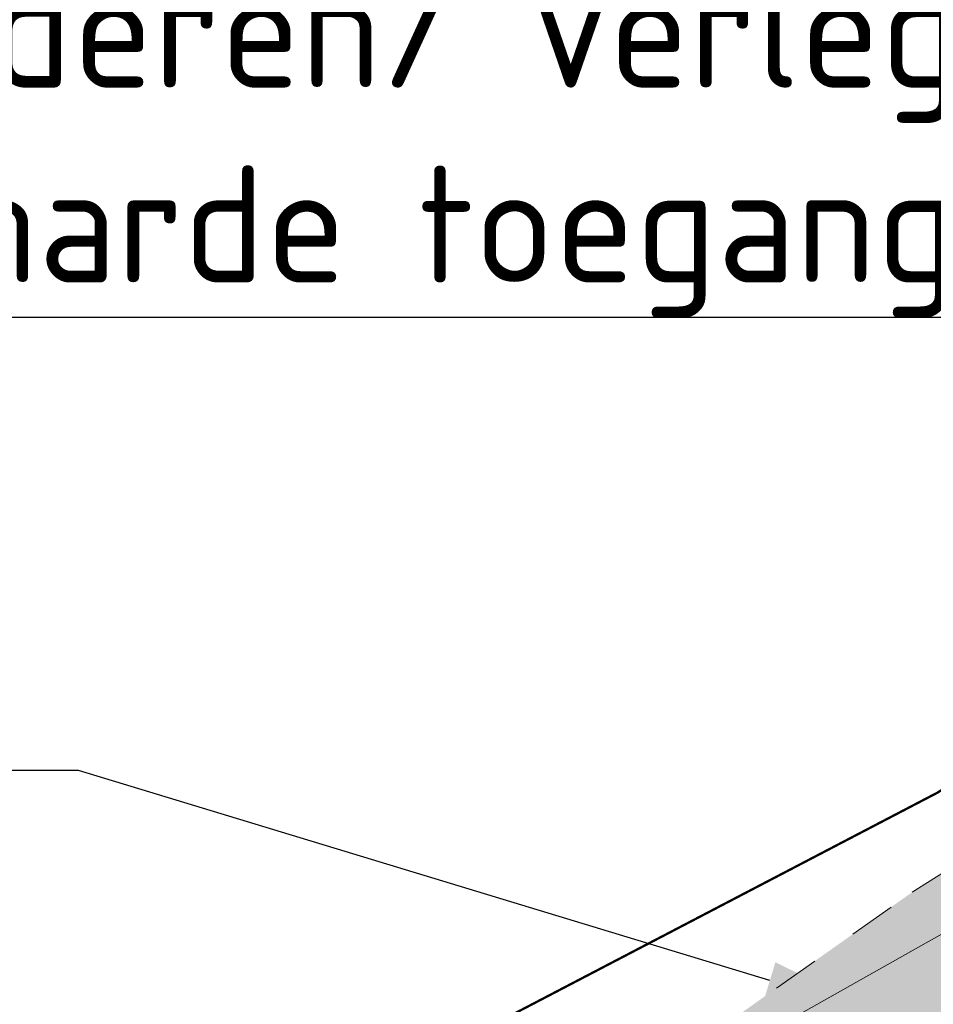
# Model space of a CAD drawing. Header units: metres. Extents: x 141698 to 145319, y 411539 to 418441.
# Tile 103 of 108: x 143828 to 143867, y 418149 to 418192. Entities that reach past the tile are written whole.
import ezdxf
from ezdxf import colors
from ezdxf.entities.mleader import LeaderData, LeaderLine
from ezdxf.math import Vec2, Vec3

# ---------------------------------------------------------------- set-up
doc = ezdxf.new("R2010")
doc.units = ezdxf.units.M
doc.linetypes.add('CENTRE', pattern=[50, 31.25, -6.25, 6.25, -6.25])
doc.linetypes.add('XX-HIDDEN', pattern=[4, 2, -2])
for name, color, linetype, lineweight in [('B01-WA-MO-BODEM-A', 32, 'Continuous', 18), ('B01-WA-OG-WEG_ONVERHARD-G', 7, 'Continuous', 18), ('B01-WA-OG-ZONE-G', 7, 'XX-HIDDEN', 18), ('X01-XX-AL-VERWIJZING_AANZICHT-T25', 7, 'Continuous', 25)]:
    doc.layers.add(name, color=color, linetype=linetype, lineweight=lineweight)
doc.layers.add('beschermingszone binnenkant', color=170, linetype='CENTRE')
doc.layers.add('Situatiekaart_Bufferzone', color=254, linetype='Continuous')
doc.styles.add('NLCS-ISO-M2000-T25', font='NLCS-ISO.ttf', dxfattribs={"height": 5})

msp = doc.modelspace()

# ---------------------------------------------------------------- hatches: boundary and pattern name
at = {"layer": 'B01-WA-MO-BODEM-A'}
h = msp.add_hatch(color=256, dxfattribs=at)
h.dxf.hatch_style = 1
edge = h.paths.add_edge_path()
edge.add_line((143923.6338766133, 418190.3985919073), (143924.4926164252, 418185.0933544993))
edge.add_arc((143919.5568586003, 418184.2944210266), 4.999999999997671, -60.59638716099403, 9.194515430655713, ccw=False)
edge.add_line((143922.0116520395, 418179.9385067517), (143855.1149347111, 418142.2385860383))
edge.add_arc((143868.3708192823, 418118.7166489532), 27.00000000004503, 119.4036128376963, 203.1231532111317)
edge.add_line((143843.5399215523, 418108.1135117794), (143857.449648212, 418075.5390958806))
edge.add_line((143857.4496482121, 418075.5390958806), (143854.6906595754, 418074.3609695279))
edge.add_line((143854.6906595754, 418074.3609695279), (143840.7809329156, 418106.9353854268))
edge.add_arc((143868.3708192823, 418118.7166489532), 30.00000000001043, 119.4036128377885, 203.1231532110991, ccw=False)
edge.add_line((143853.6420586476, 418144.8521346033), (143920.5387759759, 418182.5520553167))
edge.add_arc((143919.5568586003, 418184.2944210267), 1.999999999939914, 299.403612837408, 369.1945154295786)
edge.add_line((143921.5311617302, 418184.6139944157), (143920.6402041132, 418190.11827128))
edge.add_line((143920.6402041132, 418190.1182712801), (143923.6338766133, 418190.3985919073))
at = {"layer": 'Situatiekaart_Bufferzone', "transparency": 33554559}
h = msp.add_hatch(color=256, dxfattribs=at)
h.dxf.hatch_style = 1
edge = h.paths.add_edge_path(flags=0)
edge.add_line((143885.4630367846, 418115.2014588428), (143902.8254999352, 418121.6465642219))
edge.add_line((143902.8254999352, 418121.6465642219), (143927.5464494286, 418131.3487672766))
edge.add_line((143927.5464494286, 418131.3487672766), (143925.651134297, 418135.834143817))
edge.add_line((143925.651134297, 418135.834143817), (143901.0891559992, 418126.1943320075))
edge.add_line((143901.0891559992, 418126.1943320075), (143883.7435421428, 418119.7554812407))
edge.add_line((143883.7435421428, 418119.7554812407), (143870.0014971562, 418114.4789209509))
edge.add_line((143870.0014971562, 418114.4789209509), (143861.9656334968, 418111.5351105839))
edge.add_arc((143858.3474397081, 418122.6362202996), 11.67587098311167, 234.9326761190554, 288.0523854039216, ccw=False)
edge.add_arc((143857.5842671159, 418118.5919513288), 8.10726896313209, 130.4186292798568, 222.8361829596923, ccw=False)
edge.add_line((143852.3277776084, 418124.764238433), (143866.0910382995, 418134.486995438))
edge.add_line((143866.0910382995, 418134.486995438), (143874.8091546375, 418140.6457196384))
edge.add_line((143874.8091546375, 418140.6457196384), (143886.5145652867, 418148.012461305))
edge.add_line((143886.5145652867, 418148.012461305), (143898.7530701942, 418154.1515637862))
edge.add_line((143898.7530701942, 418154.1515637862), (143906.4458925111, 418157.6405745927))
edge.add_line((143906.4458925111, 418157.6405745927), (143915.3057634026, 418161.9419224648))
edge.add_line((143915.3057634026, 418161.9419224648), (143914.8109957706, 418163.1128196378))
edge.add_line((143914.8109957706, 418163.1128196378), (143905.9064387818, 418158.7897772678))
edge.add_line((143905.9064387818, 418158.7897772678), (143898.2061146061, 418155.2973640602))
edge.add_line((143898.2061146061, 418155.2973640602), (143885.8904509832, 418149.1195570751))
edge.add_line((143885.8904509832, 418149.1195570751), (143874.1043718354, 418141.7020470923))
edge.add_line((143874.1043718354, 418141.7020470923), (143865.3586132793, 418135.5237956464))
edge.add_line((143865.3586132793, 418135.5237956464), (143851.5082238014, 418125.7394883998))
edge.add_arc((143859.4950793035, 418117.6316376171), 11.38099754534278, 134.5692752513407, 202.9004874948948)
edge.add_arc((143859.4950793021, 418117.6316376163), 11.38099754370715, 202.9004874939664, 218.9387412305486)
edge.add_arc((143859.4950793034, 418117.631637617), 11.38099754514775, 218.938741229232, 289.7219942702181)
edge.add_line((143863.3356724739, 418106.9182371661), (143871.6954753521, 418109.9151009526))
edge.add_line((143871.6954753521, 418109.9151009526), (143885.4630367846, 418115.2014588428))
edge = h.paths.add_edge_path()
edge.add_line((143991.1662218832, 418142.1412976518), (144002.3409776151, 418148.1342018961))
edge.add_line((144002.3409776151, 418148.1342018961), (144017.5251671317, 418157.8694950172))
edge.add_line((144017.5251671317, 418157.8694950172), (144032.3143206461, 418166.6919100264))
edge.add_arc((144002.8002792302, 418179.1311093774), 32.02830500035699, 337.1461744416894, 398.3706695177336)
edge.add_arc((143998.2824212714, 418175.6891931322), 37.70706316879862, 38.20968881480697, 104.5099539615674)
edge.add_line((143988.8349846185, 418212.193556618), (143977.536017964, 418207.4445808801))
edge.add_line((143977.536017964, 418207.4445808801), (143962.4066617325, 418201.813920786))
edge.add_line((143962.4066617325, 418201.813920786), (143952.0649066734, 418196.8563543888))
edge.add_line((143952.0649066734, 418196.8563543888), (143935.7934990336, 418190.1402263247))
edge.add_line((143935.7934990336, 418190.1402263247), (143909.3637082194, 418177.1425223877))
edge.add_line((143909.3637082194, 418177.1425223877), (143899.531975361, 418172.3693486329))
edge.add_line((143899.531975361, 418172.3693486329), (143891.7430053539, 418168.8367309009))
edge.add_line((143891.7430053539, 418168.8367309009), (143878.5155945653, 418162.2015715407))
edge.add_line((143878.5155945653, 418162.2015715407), (143865.7762948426, 418154.1841569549))
edge.add_line((143865.7762948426, 418154.1841569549), (143856.703901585, 418147.7751615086))
edge.add_line((143856.703901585, 418147.7751615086), (143842.0617094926, 418137.4315024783))
edge.add_arc((143859.4950793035, 418117.6316376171), 26.38099754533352, 131.3632480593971, 202.9004874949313)
edge.add_arc((143859.4950793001, 418117.6316376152), 26.38099754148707, 202.9004874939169, 218.9387412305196)
edge.add_arc((143859.4950793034, 418117.631637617), 26.38099754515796, 218.9387412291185, 289.7219942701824)
edge.add_line((143868.3975220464, 418092.798121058), (143876.9154732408, 418095.8516786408))
edge.add_line((143876.9154732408, 418095.8516786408), (143890.7616636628, 418101.1682278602))
edge.add_line((143890.7616636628, 418101.1682278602), (143908.176047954, 418107.6326068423))
edge.add_line((143908.176047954, 418107.6326068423), (143935.0366493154, 418118.1745566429))
edge.add_line((143935.0366493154, 418118.1745566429), (143952.1631108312, 418125.5989202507))
edge.add_line((143952.1631108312, 418125.5989202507), (143958.6091577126, 418128.3215454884))
edge.add_line((143958.6091577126, 418128.3215454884), (143966.536364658, 418131.1079935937))
edge.add_line((143966.536364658, 418131.1079935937), (143977.3202000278, 418135.3080029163))
edge.add_line((143977.3202000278, 418135.3080029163), (143991.1662218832, 418142.1412976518))
edge = h.paths.add_edge_path(flags=0)
edge.add_line((143927.4540034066, 418136.5417138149), (143901.0891559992, 418126.1943320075))
edge.add_line((143901.0891559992, 418126.1943320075), (143883.7435421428, 418119.7554812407))
edge.add_line((143883.7435421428, 418119.7554812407), (143870.0014971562, 418114.4789209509))
edge.add_line((143870.0014971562, 418114.4789209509), (143861.9656334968, 418111.5351105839))
edge.add_arc((143858.3474397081, 418122.6362202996), 11.67587098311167, 234.9326761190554, 288.0523854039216, ccw=False)
edge.add_arc((143857.5842671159, 418118.5919513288), 8.10726896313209, 130.4186292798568, 222.8361829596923, ccw=False)
edge.add_line((143852.3277776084, 418124.764238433), (143866.0910382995, 418134.486995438))
edge.add_line((143866.0910382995, 418134.486995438), (143874.8091546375, 418140.6457196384))
edge.add_line((143874.8091546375, 418140.6457196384), (143886.5145652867, 418148.012461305))
edge.add_line((143886.5145652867, 418148.012461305), (143898.7530701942, 418154.1515637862))
edge.add_line((143898.7530701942, 418154.1515637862), (143906.4458925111, 418157.6405745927))
edge.add_line((143906.4458925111, 418157.6405745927), (143916.506372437, 418162.5248019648))
edge.add_line((143916.506372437, 418162.5248019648), (143942.4942489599, 418175.3051802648))
edge.add_line((143942.4942489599, 418175.3051802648), (143958.6900854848, 418181.9901158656))
edge.add_line((143958.6900854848, 418181.9901158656), (143968.7735070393, 418186.8238439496))
edge.add_line((143968.7735070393, 418186.8238439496), (143983.5279023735, 418192.3149556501))
edge.add_line((143983.5279023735, 418192.3149556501), (143994.9949040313, 418197.134556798))
edge.add_line((143994.9949040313, 418197.134556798), (144006.0973439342, 418201.5521170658))
edge.add_arc((144013.6023159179, 418187.6000370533), 15.84251056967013, 42.401531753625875, 118.2762797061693, ccw=False)
edge.add_arc((144015.3210197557, 418190.2731141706), 12.79681574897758, 23.972583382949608, 38.75029277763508, ccw=False)
edge.add_arc((144013.7614055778, 418194.2345629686), 13.31026494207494, -56.078340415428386, 5.336373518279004, ccw=False)
edge.add_line((144021.1893165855, 418183.1896867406), (144007.0714978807, 418174.7677540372))
edge.add_line((144007.0714978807, 418174.7677540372), (143992.2691201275, 418165.2772582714))
edge.add_line((143992.2691201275, 418165.2772582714), (143982.0723932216, 418159.8088606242))
edge.add_line((143982.0723932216, 418159.8088606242), (143969.3035026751, 418153.5071522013))
edge.add_line((143969.3035026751, 418153.5071522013), (143959.635033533, 418149.7415475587))
edge.add_line((143959.635033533, 418149.7415475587), (143951.4429791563, 418146.8620044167))
edge.add_line((143951.4429791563, 418146.8620044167), (143944.3466978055, 418143.8647387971))
edge.add_line((143944.3466978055, 418143.8647387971), (143927.4540034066, 418136.5417138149))
edge = h.paths.add_edge_path(flags=16)
edge.add_line((143946.2617801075, 418139.3894704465), (143953.1987489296, 418142.3194470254))
edge.add_line((143953.1987489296, 418142.3194470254), (143961.325913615, 418145.1761811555))
edge.add_line((143961.325913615, 418145.1761811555), (143971.267656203, 418149.048218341))
edge.add_line((143971.267656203, 418149.048218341), (143984.3004523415, 418155.4801695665))
edge.add_line((143984.3004523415, 418155.4801695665), (143994.7368039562, 418161.0770754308))
edge.add_line((143994.7368039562, 418161.0770754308), (144009.6327285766, 418170.6275484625))
edge.add_line((144009.6327285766, 418170.6275484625), (144023.9713330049, 418179.1811900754))
edge.add_arc((144015.3210197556, 418190.2731141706), 14.06622548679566, 307.9497743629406, 383.972583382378)
edge.add_arc((144015.3210197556, 418190.2731141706), 14.06622548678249, 23.97258338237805, 38.91581639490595)
edge.add_arc((144013.6023159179, 418187.6000370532), 17.11192030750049, 42.26665463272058, 118.0272910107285)
edge.add_line((144005.5615602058, 418202.705137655), (143994.5142804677, 418198.3095251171))
edge.add_line((143994.5142804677, 418198.3095251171), (143983.0603896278, 418193.4954344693))
edge.add_line((143983.0603896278, 418193.4954344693), (143968.2767382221, 418187.9934345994))
edge.add_line((143968.2767382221, 418187.9934345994), (143958.1731603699, 418183.1500441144))
edge.add_line((143958.1731603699, 418183.1500441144), (143941.9714274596, 418176.4626747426))
edge.add_line((143941.9714274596, 418176.4626747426), (143915.9490708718, 418163.6653397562))
edge.add_line((143915.9490708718, 418163.6653397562), (143905.9064387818, 418158.7897772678))
edge.add_line((143905.9064387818, 418158.7897772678), (143898.2061146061, 418155.2973640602))
edge.add_line((143898.2061146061, 418155.2973640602), (143885.8904509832, 418149.1195570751))
edge.add_line((143885.8904509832, 418149.1195570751), (143874.1043718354, 418141.7020470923))
edge.add_line((143874.1043718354, 418141.7020470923), (143865.3586132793, 418135.5237956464))
edge.add_line((143865.3586132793, 418135.5237956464), (143851.5082238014, 418125.7394883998))
edge.add_arc((143859.4950793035, 418117.6316376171), 11.38099754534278, 134.5692752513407, 202.9004874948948)
edge.add_arc((143859.4950793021, 418117.6316376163), 11.38099754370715, 202.9004874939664, 218.9387412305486)
edge.add_arc((143859.4950793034, 418117.631637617), 11.38099754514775, 218.938741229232, 289.7219942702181)
edge.add_line((143863.3356724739, 418106.9182371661), (143871.6954753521, 418109.9151009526))
edge.add_line((143871.6954753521, 418109.9151009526), (143885.4630367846, 418115.2014588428))
edge.add_line((143885.4630367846, 418115.2014588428), (143902.8254999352, 418121.6465642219))
edge.add_line((143902.8254999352, 418121.6465642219), (143929.3118109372, 418132.0416167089))
edge.add_line((143929.3118109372, 418132.0416167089), (143946.2617801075, 418139.3894704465))
edge = h.paths.add_edge_path(flags=0)
edge.add_line((143924.9130484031, 418141.3435400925), (143898.5920473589, 418131.0133666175))
edge.add_line((143898.5920473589, 418131.0133666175), (143881.252515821, 418124.5767736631))
edge.add_line((143881.252515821, 418124.5767736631), (143867.5196818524, 418119.3037501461))
edge.add_line((143867.5196818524, 418119.3037501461), (143861.4461172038, 418117.1653687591))
edge.add_arc((143860.9793719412, 418118.2049133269), 1.1395192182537, 130.6597921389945, 294.17961019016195, ccw=False)
edge.add_line((143860.2368997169, 418119.0693432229), (143865.7928750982, 418122.994241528))
edge.add_line((143865.7928750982, 418122.994241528), (143871.2736990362, 418126.8660507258))
edge.add_line((143871.2736990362, 418126.8660507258), (143879.7345598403, 418132.8430423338))
edge.add_line((143879.7345598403, 418132.8430423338), (143890.6892196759, 418139.7373027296))
edge.add_line((143890.6892196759, 418139.7373027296), (143902.2096379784, 418145.5161972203))
edge.add_line((143902.2096379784, 418145.5161972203), (143909.8326433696, 418148.9735431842))
edge.add_line((143909.8326433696, 418148.9735431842), (143920.0592262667, 418153.9384113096))
edge.add_line((143920.0592262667, 418153.9384113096), (143945.726210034, 418166.5609802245))
edge.add_line((143945.726210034, 418166.5609802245), (143961.8671711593, 418173.2232656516))
edge.add_line((143961.8671711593, 418173.2232656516), (143971.7630057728, 418177.9670694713))
edge.add_line((143971.7630057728, 418177.9670694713), (143986.2451260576, 418183.3568491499))
edge.add_line((143986.2451260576, 418183.3568491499), (143997.8341450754, 418188.2277344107))
edge.add_line((143997.8341450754, 418188.2277344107), (144014.3160804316, 418194.2417936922))
edge.add_line((144014.3160804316, 418194.2417936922), (144015.1147912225, 418194.5332336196))
edge.add_arc((144016.1772277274, 418190.3501646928), 4.31588194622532, 35.366590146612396, 104.2509307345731, ccw=False)
edge.add_arc((144015.9339569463, 418191.1757113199), 4.11769100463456, -54.99335082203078, 23.96489497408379, ccw=False)
edge.add_line((144018.2961589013, 418187.8029704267), (144004.2766186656, 418179.4396653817))
edge.add_line((144004.2766186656, 418179.4396653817), (143989.5080097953, 418169.970820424))
edge.add_line((143989.5080097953, 418169.970820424), (143979.3977834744, 418164.5488121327))
edge.add_line((143979.3977834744, 418164.5488121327), (143966.724158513, 418158.294119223))
edge.add_line((143966.724158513, 418158.294119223), (143957.1543365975, 418154.5669349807))
edge.add_line((143957.1543365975, 418154.5669349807), (143948.9388581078, 418151.6791581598))
edge.add_line((143948.9388581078, 418151.6791581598), (143941.7850675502, 418148.6576023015))
edge.add_line((143941.7850675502, 418148.6576023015), (143924.9130484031, 418141.3435400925))
edge = h.paths.add_edge_path(flags=0)
edge.add_line((143924.0463894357, 418142.8628300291), (143897.772660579, 418132.551209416))
edge.add_line((143897.772660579, 418132.551209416), (143880.4396865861, 418126.1170506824))
edge.add_line((143880.4396865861, 418126.1170506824), (143868.2865191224, 418121.4613229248))
edge.add_arc((143868.0953314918, 418121.7982621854), 0.3874026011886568, 130.020208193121, 299.5716433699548, ccw=False)
edge.add_line((143867.8462092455, 418122.0949419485), (143872.3667732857, 418125.3187256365))
edge.add_line((143872.3667732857, 418125.3187256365), (143880.7863807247, 418131.2665746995))
edge.add_line((143880.7863807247, 418131.2665746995), (143891.620650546, 418138.0850682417))
edge.add_line((143891.620650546, 418138.0850682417), (143903.0259168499, 418143.8061999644))
edge.add_line((143903.0259168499, 418143.8061999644), (143910.6377264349, 418147.2584681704))
edge.add_line((143910.6377264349, 418147.2584681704), (143920.8909455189, 418152.2362678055))
edge.add_line((143920.8909455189, 418152.2362678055), (143946.506471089, 418164.8335304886))
edge.add_line((143946.506471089, 418164.8335304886), (143962.6386324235, 418171.4921837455))
edge.add_line((143962.6386324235, 418171.4921837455), (143972.5043856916, 418176.2215673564))
edge.add_line((143972.5043856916, 418176.2215673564), (143986.9428440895, 418181.5950974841))
edge.add_line((143986.9428440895, 418181.5950974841), (143998.5262633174, 418186.4636291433))
edge.add_line((143998.5262633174, 418186.4636291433), (144013.531345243, 418191.9388024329))
edge.add_arc((144014.2924952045, 418189.9213825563), 2.156231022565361, -46.267588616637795, 110.67093035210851, ccw=False)
edge.add_line((144015.7830788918, 418188.36334132), (144003.1361957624, 418180.8188898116))
edge.add_line((144003.1361957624, 418180.8188898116), (143988.4039942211, 418171.373387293))
edge.add_line((143988.4039942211, 418171.373387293), (143978.3870269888, 418166.0013928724))
edge.add_line((143978.3870269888, 418166.0013928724), (143965.8161109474, 418159.7973889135))
edge.add_line((143965.8161109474, 418159.7973889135), (143956.3526438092, 418156.111626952))
edge.add_line((143956.3526438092, 418156.111626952), (143948.1119110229, 418153.2149731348))
edge.add_line((143948.1119110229, 418153.2149731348), (143940.8961179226, 418150.1672291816))
edge.add_line((143940.8961179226, 418150.1672291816), (143924.0463894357, 418142.8628300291))

# ---------------------------------------------------------------- linework, layer by layer
at = {"layer": 'B01-WA-OG-WEG_ONVERHARD-G'}
msp.add_lwpolyline([(143920.6402041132, 418190.11827128), (143921.5311617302, 418184.6139944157, -0.3142960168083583), (143920.5387759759, 418182.5520553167), (143853.6420586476, 418144.8521346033, 0.3824606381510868), (143840.7809329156, 418106.9353854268), (143854.6906595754, 418074.3609695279)], format="xyb", dxfattribs=at)
at = {"layer": 'B01-WA-OG-ZONE-G'}
msp.add_lwpolyline([(143935.0366493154, 418118.1745566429), (143908.176047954, 418107.6326068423), (143890.7616636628, 418101.1682278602), (143876.9154732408, 418095.8516786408), (143868.3975220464, 418092.798121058, -0.3190601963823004), (143838.9754549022, 418101.0514673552, -0.070094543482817), (143835.1933767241, 418107.3659528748, -0.3226888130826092), (143842.0617094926, 418137.4315024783), (143856.703901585, 418147.7751615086), (143865.7762948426, 418154.1841569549), (143878.5155945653, 418162.2015715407), (143891.7430053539, 418168.8367309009), (143899.531975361, 418172.3693486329), (143909.3637082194, 418177.1425223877), (143935.7934990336, 418190.1402263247)], format="xyb", dxfattribs=at)
at = {"layer": 'beschermingszone binnenkant', "ltscale": 0.25, "const_width": 0.1, "flags": 128}
msp.add_lwpolyline([(144015.8984451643, 418354.1622263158), (144001.1580453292, 418337.1863722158), (143991.0370453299, 418323.3833722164), (143985.0880453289, 418315.2703722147), (144004.5220453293, 418297.8553722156), (143996.0400453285, 418288.8873722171), (143987.5500453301, 418279.8793722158), (143928.3080453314, 418217.0183722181), (143906.6940453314, 418190.5953722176), (143899.6610453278, 418183.6253722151), (143874.6370453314, 418163.5263722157), (143866.8590453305, 418158.4433722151), (143842.0980453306, 418145.5203722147), (143837.0120453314, 418143.2353722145), (143822.3390453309, 418137.6503722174), (143794.8880453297, 418126.0003722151), (143768.3440453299, 418111.5583722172), (143755.0290453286, 418106.7123722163), (143723.378045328, 418100.3013722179), (143712.9720453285, 418098.1943722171), (143712.7840453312, 418098.1563722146), (143712.3800453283, 418098.0763722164), (143703.4030453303, 418096.2973722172), (143652.1370453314, 418086.1383722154), (143648.8730453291, 418085.6093722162), (143618.8510453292, 418081.8063722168), (143605.0570453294, 418082.0723722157), (143586.253045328, 418085.1953722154), (143556.1550453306, 418090.1943722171), (143502.7310453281, 418134.966372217), (143497.0050453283, 418140.6583722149), (143433.8080453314, 418215.1883722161), (143406.0510453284, 418251.7763722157), (143402.3610453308, 418255.6373722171), (143401.5610453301, 418256.5053722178), (143372.2840453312, 418314.5193722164), (143350.2210453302, 418348.1283722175), (143346.2595867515, 418354.1622263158)], dxfattribs=at)

# ---------------------------------------------------------------- leaders
at = {"layer": 'X01-XX-AL-VERWIJZING_AANZICHT-T25', "color": 10}
ml = msp.add_multileader_mtext('Standard', dxfattribs=at)
ml.set_content('Verwijderen/ verleggen^Jonverharde toegangsweg', color=10, style='NLCS-ISO-M2000-T25')
ml.set_leader_properties(color=256, linetype='ByLayer', lineweight=-1)
ml.build(insert=Vec2(0, 0))
ml.multileader.update_dxf_attribs({"text_left_attachment_type": 5, "text_right_attachment_type": 5, "dogleg_length": 5, "arrow_head_size": 5})
ctx = ml.context
ctx.base_point, ctx.char_height, ctx.arrow_head_size, ctx.landing_gap_size, ctx.plane_origin = Vec3(143806.6174099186, 418178.7699048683), 5, 5, 1.8, Vec3(143927.5389672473, 418156.7362196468)
ctx.left_attachment, ctx.right_attachment = 5, 5
notes = []
notes.append((ctx, [(0, (1, 1, 0), (143890.2174099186, 418178.7699048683), (-1, 0), 5, [(0, [(143927.5389672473, 418156.7362196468)], 0, [])])]))
ctx.mtext.insert, ctx.mtext.flow_direction = Vec3(143808.4174099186, 418193.6032382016), 5
ml = msp.add_multileader_mtext('Standard', dxfattribs=at)
ml.set_content('Aanbrengen/ verleggen^Jonverharde toegangsweg', color=10, style='NLCS-ISO-M2000-T25')
ml.set_leader_properties(color=256, linetype='ByLayer', lineweight=-1)
ml.build(insert=Vec2(0, 0))
ml.multileader.update_dxf_attribs({"text_left_attachment_type": 5, "text_right_attachment_type": 5, "dogleg_length": 5, "arrow_head_size": 5})
ctx = ml.context
ctx.base_point, ctx.char_height, ctx.arrow_head_size, ctx.landing_gap_size, ctx.plane_origin = Vec3(143746.4983408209, 418159.3841875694), 5, 5, 1.8, Vec3(143853.7932197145, 418142.7709165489)
ctx.left_attachment, ctx.right_attachment = 5, 5
notes.append((ctx, [(0, (1, 1, 0), (143830.0983408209, 418159.3841875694), (-1, 0), 5, [(0, [(143864.4672519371, 418148.9492254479)], 0, [])])]))
ctx.mtext.insert, ctx.mtext.flow_direction = Vec3(143748.2983408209, 418174.2175209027), 5
for ctx, leaders in notes:
    for number, flags, end, landing, length, lines in leaders:
        leader = LeaderData()
        leader.index, (leader.has_last_leader_line, leader.has_dogleg_vector, leader.attachment_direction) = number, flags
        leader.last_leader_point, leader.dogleg_vector, leader.dogleg_length = Vec3(end), Vec3(landing), length
        for number, points, colour, breaks in lines:
            line = LeaderLine()
            line.index, line.vertices, line.color, line.breaks = number, Vec3.list(points), colors.encode_raw_color(colour), breaks
            leader.lines.append(line)
        ctx.leaders.append(leader)

doc.saveas('drawing.dxf')
